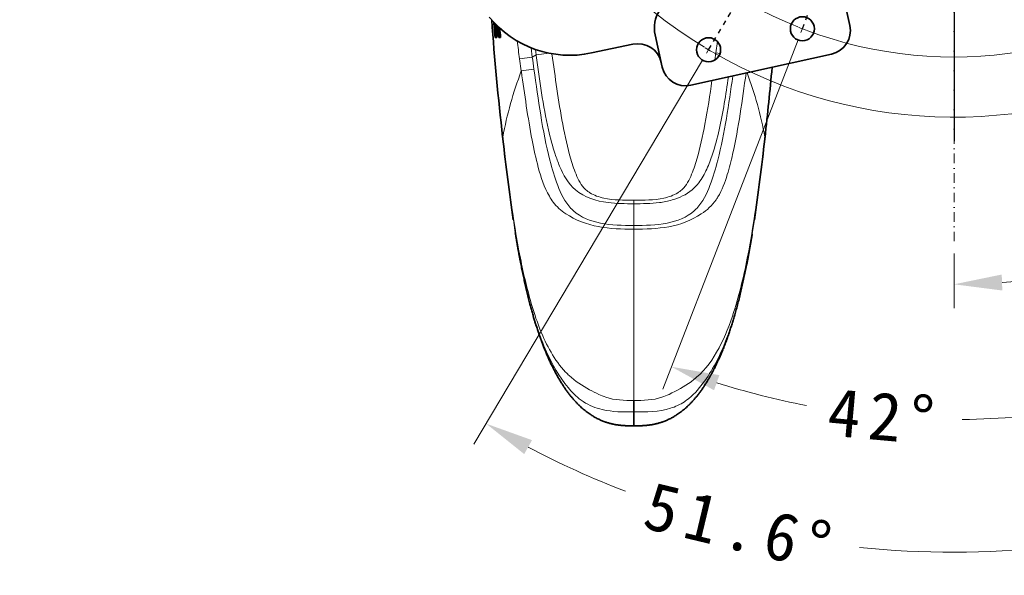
# Model space of a CAD drawing. Header units: millimetres. Extents: x 87 to 4373, y 75 to 3526.
# Tile 13 of 19: x 2994 to 3609, y 1623 to 1970. Entities that reach past the tile are written whole.
import ezdxf

# ---------------------------------------------------------------- set-up
doc = ezdxf.new("R2010")
doc.units = ezdxf.units.MM
doc.header["$MEASUREMENT"] = 0
doc.linetypes.add('DASHED', pattern=[6, 3, -3])
doc.linetypes.add('DASHEDDOT2X', pattern=[12.2, 6, -3, 0.2, -3])
doc.layers.get('0').update_dxf_attribs({"lineweight": 18})
doc.layers.add('图层0000', color=7, linetype='Continuous', lineweight=25)
doc.layers.add('图层1', color=7, linetype='Continuous', lineweight=35)
doc.dimstyles.new('线性样式 (GB)', dxfattribs={"dimtxt": 2, "dimasz": 2, "dimexe": 1, "dimexo": 0.5, "dimgap": 0.5, "dimtad": 1, "dimdsep": 46, "dimcen": -2.127267, "dimclrd": 7, "dimclre": 7, "dimclrt": 7, "dimadec": 0, "dimazin": 0, "dimtfac": 0.7, "dimtmove": 0, "dimatfit": 1, "dimfxl": 1, "dimfrac": 2, "dimtolj": 1, "dimtzin": 0, "dimlwd": 18, "dimlwe": 18, "dimarcsym": 0})

# ---------------------------------------------------------------- blocks, each defined once
blk = doc.blocks.new('DimBlk2576')
at = {"layer": '图层0000', "color": 5, "linetype": 'Continuous', "lineweight": 18}
blk.add_line((228.395, 130.214), (228.224, 129.927), dxfattribs=at)
blk.add_arc((238.529, 147.257), 19.996, 238.7855, 239.7407, dxfattribs=at)
blk = doc.blocks.new('DimBlk2578')
at = {"layer": '图层0000', "color": 5, "linetype": 'Continuous', "lineweight": 18}
blk.add_arc((238.529, 147.257), 19.996, 119.8362, 238.69, dxfattribs=at)
blk = doc.blocks.new('DimBlk2579')
at = {"layer": '图层0000', "color": 5, "linetype": 'Continuous', "lineweight": 18}
blk.add_arc((238.529, 147.257), 19.996, 239.8362, 358.69, dxfattribs=at)
blk = doc.blocks.new('DimBlk2583')
at = {"layer": '图层0000', "color": 5, "linetype": 'Continuous', "lineweight": 18}
blk.add_line((232.273, 131.102), (232.152, 130.791), dxfattribs=at)
blk.add_arc((238.529, 147.257), 17.492, 248.2848, 249.3767, dxfattribs=at)
blk = doc.blocks.new('DimBlk2585')
at = {"layer": '图层0000', "color": 5, "linetype": 'Continuous', "lineweight": 18}
blk.add_arc((238.529, 147.257), 17.492, 129.4859, 248.1756, dxfattribs=at)
blk = doc.blocks.new('DimBlk2586')
at = {"layer": '图层0000', "color": 5, "linetype": 'Continuous', "lineweight": 18}
blk.add_arc((238.529, 147.257), 17.492, 249.4859, 8.1756, dxfattribs=at)
blk = doc.blocks.new('DimBlk2595')
at = {"layer": '图层0000', "color": 7, "linetype": 'Continuous', "lineweight": -3}
for p, q in [((3577.94, 2272.68), (3577.94, 2523.79)), ((3577.94, 2176.95), (3577.94, 2240.77)), ((3514.12, 2208.86), (3263, 2208.86)), ((3546.03, 2208.86), (3609.85, 2208.86)), ((3641.75, 2208.86), (3892.87, 2208.86)), ((3577.94, 2145.04), (3577.94, 1893.93))]:
    blk.add_line(p, q, dxfattribs=at)
at = {"layer": '图层0000', "color": 7, "linetype": 'Continuous', "lineweight": 18}
for p, q in [((3345.28, 2071.99), (3810.6, 2345.73)), ((3319.42, 2056.78), (3198.46, 1985.62)), ((2994.34, 1985.62), (3198.46, 1985.62))]:
    blk.add_line(p, q, dxfattribs=at)
blk.add_arc((3577.94, 2208.86), 299.93, 120.12275, 213.33333, dxfattribs=at)
at = {"layer": '图层0000', "color": 7, "linetype": 'Continuous', "lineweight": -3}
for points in [[(3814.67, 2338.8), (3836.45, 2360.94), (3806.52, 2352.66)], [(3341.2, 2078.92), (3319.42, 2056.78), (3349.35, 2065.06)]]:
    blk.add_solid(points, dxfattribs=at)
at = {"layer": '图层0000', "color": 7, "linetype": 'Continuous', "lineweight": 18, "char_height": 30, "attachment_point": 8, "line_spacing_factor": 1.2}
for s, insert in [('\\T1.125000;\\W1;\\FSimSun|b0|i0;{\\FArial Unicode MS;%%c}', (3024.06, 1990.95)), ('\\T1.531250;\\W1;\\FSimSun|b0|i0;600', (3095.65, 1989.56))]:
    blk.add_mtext(s, dxfattribs=dict(at, insert=insert))
blk = doc.blocks.new('DimBlk2596')
at = {"layer": '图层0000', "color": 7, "linetype": 'Continuous', "lineweight": -3}
for p, q in [((3577.94, 2272.68), (3577.94, 2486.23)), ((3577.94, 2176.95), (3577.94, 2240.77)), ((3514.12, 2208.86), (3300.56, 2208.86)), ((3546.03, 2208.86), (3609.85, 2208.86)), ((3641.75, 2208.86), (3855.31, 2208.86)), ((3577.94, 2145.04), (3577.94, 1931.49))]:
    blk.add_line(p, q, dxfattribs=at)
at = {"layer": '图层0000', "color": 7, "linetype": 'Continuous', "lineweight": 18}
for p, q in [((3358.86, 2131.37), (3797.01, 2286.35)), ((3330.58, 2121.36), (3232.33, 2086.61)), ((3030.44, 2086.61), (3232.33, 2086.61))]:
    blk.add_line(p, q, dxfattribs=at)
blk.add_arc((3577.94, 2208.86), 262.37, 16.20429, 127.848, dxfattribs=at)
at = {"layer": '图层0000', "color": 7, "linetype": 'Continuous', "lineweight": -3}
for points in [[(3799.69, 2278.77), (3825.29, 2296.36), (3794.33, 2293.93)], [(3356.18, 2138.95), (3330.58, 2121.36), (3361.55, 2123.79)]]:
    blk.add_solid(points, dxfattribs=at)
at = {"layer": '图层0000', "color": 7, "linetype": 'Continuous', "lineweight": 18, "char_height": 30, "attachment_point": 8, "line_spacing_factor": 1.2}
for s, insert in [('\\T1.125000;\\W1;\\FSimSun|b0|i0;{\\FArial Unicode MS;%%c}', (3060.16, 2091.93)), ('\\T1.515625;\\W1;\\FSimSun|b0|i0;525', (3130.63, 2090.55))]:
    blk.add_mtext(s, dxfattribs=dict(at, insert=insert))
blk = doc.blocks.new('*D29')
at = {"layer": 'Defpoints', "color": 0}
for p in [(3577.94, 2586.36), (3577.94, 2208.86), (3647.49, 2026.69), (3577.94, 1831.36), (3626.98, 1807.5)]:
    blk.add_point(p, dxfattribs=at)
at = {"layer": '图层0000', "color": 7, "linetype": 'Continuous', "lineweight": 18}
for p, q in [((3650.17, 2019.68), (3727.52, 1817.1)), ((3577.94, 1823.86), (3577.94, 1789.51))]:
    blk.add_line(p, q, dxfattribs=at)
blk.add_arc((3577.94, 2208.86), 404.35, 274.25197, 286.64599, dxfattribs=at)
at = {"layer": '图层0000', "color": 7}
for points in [[(3695.37, 1816.72), (3692.16, 1826.19), (3722.17, 1831.11)], [(3607.73, 1810.62), (3608.1, 1800.63), (3577.94, 1804.51)]]:
    blk.add_solid(points, dxfattribs=at)
at = {"layer": '图层0000', "color": 7, "lineweight": -3, "insert": (3684.08, 1838.16), "char_height": 30, "attachment_point": 5, "rotation": 15.97773}
blk.add_mtext('\\T1.25;\\W1;\\FSimSun;\\A1;21%%d', dxfattribs=at)
blk = doc.blocks.new('*D30')
at = {"layer": 'Defpoints', "color": 0}
for p in [(3577.94, 2208.86), (3577.94, 2208.86), (3647.49, 2026.69), (3483.19, 1964.19), (3636.46, 1723.54)]:
    blk.add_point(p, dxfattribs=at)
at = {"layer": '图层0000', "color": 7, "linetype": 'Continuous', "lineweight": 18}
for p, q in [((3650.17, 2019.68), (3757.66, 1738.17)), ((3480.48, 1957.2), (3395.99, 1739.02))]:
    blk.add_line(p, q, dxfattribs=at)
for start, end in [(252.34754, 259.12722), (270.60054, 287.38117)]:
    blk.add_arc((3577.94, 2208.86), 488.84, start, end, dxfattribs=at)
at = {"layer": '图层0000', "color": 7}
for points in [[(3431.36, 1747.76), (3428.04, 1738.32), (3401.4, 1753.01)], [(3725.6, 1737.62), (3722.33, 1747.07), (3752.31, 1752.18)]]:
    blk.add_solid(points, dxfattribs=at)
at = {"layer": '图层0000', "color": 7, "lineweight": -3, "insert": (3534.17, 1721.98), "char_height": 30, "attachment_point": 5, "rotation": 354.86388}
blk.add_mtext('\\T1.25;\\W1;\\FSimSun;\\A1;42%%d', dxfattribs=at)
blk = doc.blocks.new('*D31')
at = {"layer": 'Defpoints', "color": 0}
for p in [(3577.94, 2208.86), (3577.94, 2208.86), (3647.49, 2026.69), (3424.64, 1951.06), (3614.7, 1638.3)]:
    blk.add_point(p, dxfattribs=at)
at = {"layer": '图层0000', "color": 7, "linetype": 'Continuous', "lineweight": 18}
for p, q in [((3650.17, 2019.68), (3787.23, 1660.71)), ((3420.81, 1944.61), (3278.05, 1704.54))]:
    blk.add_line(p, q, dxfattribs=at)
for start, end in [(242.26979, 248.96367), (264.07227, 287.89126)]:
    blk.add_arc((3577.94, 2208.86), 571.75, start, end, dxfattribs=at)
at = {"layer": '图层0000', "color": 7}
for points in [[(3314.34, 1707.14), (3309.46, 1698.42), (3285.72, 1717.43)], [(3755.24, 1660.05), (3751.92, 1669.48), (3781.88, 1674.72)]]:
    blk.add_solid(points, dxfattribs=at)
at = {"layer": '图层0000', "color": 7, "lineweight": -3, "insert": (3444.64, 1652.87), "char_height": 30, "attachment_point": 5, "rotation": 346.51797}
blk.add_mtext('\\T1.25;\\W1;\\FSimSun;\\A1;51.6%%d', dxfattribs=at)

msp = doc.modelspace()

# ---------------------------------------------------------------- linework, layer by layer
at = {"layer": '图层0000', "color": 5, "linetype": 'DASHEDDOT2X', "lineweight": 18}
msp.add_line((3577.936, 1831.36), (3577.936, 2586.36), dxfattribs=at)
at = {"layer": '图层0000', "color": 251, "linetype": 'DASHED', "lineweight": 25}
for p in [(3424.641, 1951.06), (3483.187, 1964.192)]:
    msp.add_line(p, (3577.936, 2208.86), dxfattribs=at)
at = {"layer": '图层0000', "color": 251, "linetype": 'Continuous', "lineweight": 18}
for p, q in [((3430.11, 1956.192), (3429.141, 1949.158)), ((3314.512, 1946.471), (3313.722, 1952.305)), ((3316.49, 1951.265), (3316.964, 1947.808)), ((3314.512, 1946.471), (3306.584, 1945.388)), ((3306.584, 1945.388), (3307.652, 1937.816)), ((3316.965, 1947.808), (3314.512, 1946.471)), ((3316.965, 1947.808), (3325.011, 1948.92)), ((3429.141, 1949.158), (3428.518, 1944.64)), ((3431.79, 1948.792), (3429.141, 1949.158)), ((3307.652, 1937.816), (3315.547, 1938.938)), ((3296.192, 1895.957), (3296.131, 1896.481)), ((3459.681, 1895.957), (3459.742, 1896.481)), ((3377.936, 1857.063), (3377.936, 1854.878)), ((3377.937, 1841.269), (3377.936, 1854.878)), ((3377.936, 1839.024), (3377.936, 1841.269)), ((3377.936, 1839.024), (3377.936, 1731.893))]:
    msp.add_line(p, q, dxfattribs=at)
for centre, radius, start, end in [((4981.113, 2092.568), 1696.353, 184.15665, 186.637834), ((5706.633, 2283.612), 2423.763, 187.754576, 188.021507), ((5502.2, 2243.199), 2207.72, 187.724182, 187.921537), ((3526.034, 1854.674), 233.674, 159.157438, 169.693655), ((1761.872, 2093.911), 1709.309, 353.367384, 354.836004), ((3233.869, 1855.651), 229.533, 10.246543, 20.653472), ((3296.095, 1896.709), 0.231, 244.506062, 278.88085), ((3296.156, 1896.189), 0.235, 244.855574, 278.909136), ((3459.717, 1896.189), 0.235, 261.094687, 295.139824), ((3459.777, 1896.709), 0.231, 261.118563, 295.467616)]:
    msp.add_arc(centre, radius, start, end, dxfattribs=at)
for points, knots in [([(3377.936, 1854.878), (3372.568, 1854.878), (3359.836, 1854.858), (3347.127, 1858.715), (3336.822, 1867.492), (3332.54, 1875.253), (3327.825, 1888.292), (3321.84, 1911.082), (3319.123, 1931.958), (3316.987, 1947.644), (3316.976, 1947.725), (3316.965, 1947.808)], [0, 0, 0, 0, 0.01605774, 0.03813713, 0.03813713, 0.05620208, 0.06423095, 0.08028869, 0.12821099, 0.12821099, 0.12846188, 0.12846188, 0.12846188, 0.12846188]), ([(3326.811, 1948.581), (3328.842, 1933.879), (3331.768, 1911.702), (3337.272, 1886.219), (3342.038, 1871.827), (3346.172, 1864.597), (3352.532, 1860.268), (3362.274, 1857), (3371.667, 1857.063), (3377.936, 1857.063)], [0.00058286, 0.00058286, 0.00058286, 0.00058286, 0.04510502, 0.06765753, 0.07893379, 0.09021005, 0.09208942, 0.1014863, 0.12028006, 0.12028006, 0.12028006, 0.12028006]), ([(3307.652, 1937.816), (3307.665, 1937.724), (3307.677, 1937.635), (3309.706, 1923.191), (3312.454, 1903.047), (3318.131, 1876.744), (3322.31, 1863.781), (3328.712, 1853.95), (3332.405, 1850.646), (3341.478, 1844.62), (3348.536, 1841.947), (3363.138, 1839.129), (3370.534, 1839.024), (3377.936, 1839.024)], [0, 0, 0, 0, 0.0002769, 0.0002769, 0.04430341, 0.06202477, 0.0819613, 0.08639164, 0.0974675, 0.0974675, 0.1196192, 0.1196192, 0.1417709, 0.1417709, 0.1417709, 0.1417709]), ([(3315.547, 1938.938), (3318.204, 1919.844), (3321.509, 1895.194), (3329.914, 1866.21), (3335.072, 1855.4), (3344.188, 1846.555), (3357.724, 1841.393), (3370.961, 1841.269), (3377.936, 1841.269)], [0, 0, 0, 0, 0.05783296, 0.07435667, 0.09088037, 0.09294583, 0.111535, 0.13218963, 0.13218963, 0.13218963, 0.13218963]), ([(3448.032, 1936.474), (3445.648, 1919.501), (3442.842, 1898.089), (3436.357, 1872.321), (3432.769, 1862.722), (3427.344, 1854.163), (3418.366, 1846.071), (3400.025, 1839.251), (3385.282, 1839.024), (3377.936, 1839.024)], [0.00135507, 0.00135507, 0.00135507, 0.00135507, 0.05277332, 0.06596665, 0.08135887, 0.08355776, 0.09675109, 0.11873997, 0.14072886, 0.14072886, 0.14072886, 0.14072886]), ([(3377.936, 1854.878), (3383.287, 1854.878), (3391.305, 1854.868), (3403.867, 1857.385), (3412.605, 1861.292), (3419.581, 1868.738), (3423.736, 1876.454), (3427.871, 1887.624), (3432.878, 1906.679), (3435.441, 1922.942), (3437.018, 1934.036)], [0, 0, 0, 0, 0.01584034, 0.02376051, 0.0376208, 0.04356093, 0.05346114, 0.06336135, 0.07920169, 0.11282218, 0.11282218, 0.11282218, 0.11282218]), ([(3426.719, 1931.757), (3425.419, 1922.672), (3422.902, 1906.177), (3418.601, 1886.219), (3413.834, 1871.827), (3409.7, 1864.597), (3403.34, 1860.268), (3393.598, 1857), (3384.205, 1857.063), (3377.936, 1857.063)], [0.01751548, 0.01751548, 0.01751548, 0.01751548, 0.04496826, 0.06745239, 0.07869446, 0.08993652, 0.0918102, 0.10117859, 0.11991536, 0.11991536, 0.11991536, 0.11991536]), ([(3439.722, 1934.635), (3437.227, 1916.981), (3433.961, 1893.808), (3425.959, 1866.21), (3420.801, 1855.4), (3411.685, 1846.555), (3398.149, 1841.393), (3384.912, 1841.269), (3377.937, 1841.269)], [0.0043888, 0.0043888, 0.0043888, 0.0043888, 0.05841507, 0.07510509, 0.09179511, 0.09388137, 0.11265764, 0.13351975, 0.13351975, 0.13351975, 0.13351975]), ([(3377.936, 1731.893), (3372.049, 1731.988), (3364.325, 1732.103), (3355.513, 1735.898), (3347.371, 1740.091), (3340.455, 1744.545), (3332.333, 1752.542), (3322.867, 1766.089), (3313.817, 1790.416), (3303.486, 1834.904), (3299.137, 1870.692), (3296.192, 1895.957)], [0, 0, 0, 0, 0.01748079, 0.02224827, 0.02860492, 0.04449654, 0.04767487, 0.06356649, 0.09534974, 0.12713298, 0.20341277, 0.20341277, 0.20341277, 0.20341277]), ([(3377.936, 1731.893), (3383.84, 1731.988), (3391.581, 1732.096), (3403.373, 1737.216), (3409.861, 1740.81), (3420.822, 1748.974), (3425.783, 1755.336), (3433.759, 1769.193), (3441.538, 1788.315), (3452.139, 1832.852), (3456.736, 1870.701), (3459.681, 1895.957)], [0, 0, 0, 0, 0.01770076, 0.02252825, 0.03861985, 0.04022901, 0.06436642, 0.06436642, 0.09011298, 0.12873283, 0.20597253, 0.20597253, 0.20597253, 0.20597253]), ([(3302.671, 1844.692), (3305.29, 1827.245), (3310.238, 1799.36), (3321.596, 1764.041), (3333.19, 1743.335), (3342.269, 1734.042), (3349.482, 1728.954), (3360.096, 1724.798), (3371.296, 1724.728), (3377.936, 1724.738)], [0.05244157, 0.05244157, 0.05244157, 0.05244157, 0.10626318, 0.13947042, 0.16603621, 0.17765875, 0.17931911, 0.19260201, 0.21252635, 0.21252635, 0.21252635, 0.21252635]), ([(3453.201, 1844.692), (3451.23, 1831.558), (3446.741, 1805.616), (3437.259, 1771.142), (3427.054, 1750.58), (3418.121, 1738.711), (3414.471, 1734.647), (3407.267, 1729.577), (3397.129, 1724.889), (3385.58, 1724.727), (3377.936, 1724.738)], [0.05174938, 0.05174938, 0.05174938, 0.05174938, 0.09174199, 0.13105999, 0.16054849, 0.16054849, 0.17529274, 0.17693099, 0.18676049, 0.20969598, 0.20969598, 0.20969598, 0.20969598])]:
    msp.add_open_spline(points, degree=3, knots=knots, dxfattribs=at)
at = {"layer": '图层1', "color": 7, "linetype": 'Continuous', "lineweight": 35}
for p, q in [((3512.835, 1966.178), (3508.434, 1986.066)), ((3291.12, 1965.804), (3291.09, 1967.581)), ((3291.551, 1965.804), (3291.12, 1965.804)), ((3292.365, 1966.291), (3292.439, 1965.804)), ((3292.283, 1958.809), (3291.283, 1958.809)), ((3292.025, 1960.421), (3291.584, 1960.421)), ((3292.025, 1960.421), (3292.419, 1960.421)), ((3292.934, 1960.421), (3292.419, 1960.421)), ((3294.709, 1958.809), (3293.709, 1958.809)), ((3391.215, 1960.381), (3395.67, 1940.249)), ((3377.277, 1954.523), (3351.474, 1949.038)), ((3501.431, 1948.291), (3413.557, 1928.844)), ((3295.996, 1896.501), (3296.056, 1895.976)), ((3296.056, 1895.976), (3296.137, 1895.268)), ((3459.817, 1895.976), (3459.737, 1895.275)), ((3459.877, 1896.501), (3459.817, 1895.976)), ((3377.936, 1724.738), (3377.936, 1731.893)), ((3377.936, 1716.091), (3377.936, 1724.738))]:
    msp.add_line(p, q, dxfattribs=at)
for centre in [(3483.187, 1964.192), (3424.641, 1951.06)]:
    msp.add_circle(centre, 7.5, dxfattribs=at)
for centre, radius, start, end in [((3410.742, 1964.703), 20, 102, 192.47843), ((3337.959, 2012.618), 65, 219.274761, 282), ((5081.763, 2100.049), 1797.33, 184.159863, 186.502706), ((4518.351, 2066.71), 1231.803, 184.586416, 185.025296), ((4477.963, 2065.455), 1191.02, 184.799467, 185.059388), ((4451.959, 2065.321), 1164.668, 184.831283, 185.167573), ((4426.97, 2064.944), 1139.356, 184.941365, 185.263655), ((4397.507, 2064.585), 1109.473, 185.10803, 185.387194), ((4367.008, 2064.389), 1078.479, 185.254803, 185.618064), ((4364.939, 2064.093), 1075.396, 185.308746, 185.618384), ((3498.19, 1962.936), 15, 282.47843, 12.47843), ((3361.859, 1946.452), 71.649, 168.757412, 170.068697), ((3362.859, 1946.452), 71.649, 168.757412, 170.068697), ((3340.495, 1982.295), 52.35, 204.698614, 206.656127), ((3380.403, 1939.862), 14.99, 12.432945, 102.036831), ((3410.316, 1943.49), 15, 192.47843, 282.47843), ((1644.867, 2103.048), 1826.724, 353.50768, 354.881488), ((4828.704, 2067.555), 1542.22, 186.414131, 188.30586), ((1928.787, 2067.356), 1540.59, 351.689839, 353.586783)]:
    msp.add_arc(centre, radius, start, end, dxfattribs=at)
for points, knots in [([(3303.903, 1836.756), (3306.407, 1820.932), (3312.542, 1793.109), (3319.196, 1771.201), (3326.865, 1752.76), (3331.623, 1744.699)], [0.12865166, 0.12865166, 0.12865166, 0.41532112, 0.63813876, 0.82582133, 1, 1, 1]), ([(3424.249, 1744.699), (3426.937, 1749.227), (3434.355, 1764.668), (3441.756, 1787.274), (3448.888, 1817.259), (3451.847, 1835.999)], [0, 0, 0, 0.09777071, 0.31212376, 0.52305696, 0.86109949, 0.86109949, 0.86109949])]:
    msp.add_open_spline(points, degree=2, knots=knots, dxfattribs=at)
for points in [[(3331.623, 1744.699), (3338.488, 1733.17), (3346.221, 1724.239), (3354.646, 1718.509), (3363.345, 1716.091), (3371.53, 1716.091), (3377.936, 1716.091)], [(3377.936, 1716.091), (3384.342, 1716.091), (3392.528, 1716.091), (3401.226, 1718.509), (3409.652, 1724.239), (3417.385, 1733.17), (3424.249, 1744.699)]]:
    msp.add_open_spline(points, degree=6, dxfattribs=at)

# ---------------------------------------------------------------- block references
at = {"xscale": 15, "yscale": 15, "zscale": 15}
for name in ['DimBlk2578', 'DimBlk2585', 'DimBlk2586', 'DimBlk2579', 'DimBlk2583', 'DimBlk2576']:
    msp.add_blockref(name, (0, 0), dxfattribs=at)

# ---------------------------------------------------------------- dimensions: what is measured, and where the dimension line sits
at = {"layer": '图层0000', "color": 7, "linetype": 'Continuous', "lineweight": -3}
for base, line1, line2, override, picture, middle in [((3626.975, 1807.498), ((3577.936, 2586.36), (3577.936, 1831.36)), ((3647.494, 2026.688), (3577.936, 2208.86)), {"dimscale": 1, "dimtxt": 30, "dimasz": 30, "dimexe": 15, "dimexo": 7.5, "dimgap": 3, "dimtad": 4, "dimtih": 0, "dimtoh": 0, "dimdec": 2, "dimlfac": 0.066667, "dimrnd": 0, "dimzin": 8, "dimdsep": 46, "dimlunit": 2, "dimpost": '<>', "dimtxsty": 'Standard', "dimsah": 0, "dimtsz": 0, "dimcen": -31.909007, "dimdle": 0, "dimse1": 0, "dimse2": 0, "dimsd1": 0, "dimsd2": 0, "dimclrd": 7, "dimclre": 7, "dimclrt": 7, "dimaunit": 0, "dimadec": 0, "dimazin": 2, "dimtol": 0, "dimlim": 0, "dimtp": 0, "dimtm": 0, "dimtfac": 0.7, "dimtdec": 2, "dimtix": 0, "dimtofl": 1, "dimtmove": 0, "dimatfit": 1, "dimtfillclr": 0, "dimfrac": 2, "dimtzin": 0, "dimlwd": 18, "dimlwe": 18}, '*D29', (3689.238, 1820.134)), ((3614.696, 1638.297), ((3647.494, 2026.688), (3577.936, 2208.86)), ((3424.641, 1951.06), (3577.936, 2208.86)), {"dimscale": 1, "dimtxt": 30, "dimasz": 30, "dimexe": 15, "dimexo": 7.5, "dimgap": 15, "dimtad": 0, "dimtih": 0, "dimtoh": 0, "dimdec": 2, "dimlfac": 0.066667, "dimrnd": 0, "dimzin": 8, "dimdsep": 46, "dimlunit": 2, "dimpost": '<>', "dimtxsty": 'Standard', "dimsah": 0, "dimtsz": 0, "dimcen": -31.909007, "dimdle": 0, "dimse1": 0, "dimse2": 0, "dimsd1": 0, "dimsd2": 0, "dimclrd": 7, "dimclre": 7, "dimclrt": 7, "dimaunit": 0, "dimadec": 1, "dimazin": 2, "dimtol": 0, "dimlim": 0, "dimtp": 0, "dimtm": 0, "dimtfac": 0.7, "dimtdec": 2, "dimtix": 0, "dimtofl": 1, "dimtmove": 0, "dimatfit": 3, "dimtfillclr": 0, "dimfrac": 2, "dimtzin": 0, "dimlwd": 18, "dimlwe": 18}, '*D31', (3444.639, 1652.869)), ((3636.457, 1723.537), ((3483.187, 1964.192), (3577.936, 2208.86)), ((3647.494, 2026.688), (3577.936, 2208.86)), {"dimscale": 1, "dimtxt": 30, "dimasz": 30, "dimexe": 15, "dimexo": 7.5, "dimgap": 15, "dimtad": 0, "dimtih": 0, "dimtoh": 0, "dimdec": 2, "dimlfac": 0.066667, "dimrnd": 0, "dimzin": 8, "dimdsep": 46, "dimlunit": 2, "dimpost": '<>', "dimtxsty": 'Standard', "dimsah": 0, "dimtsz": 0, "dimcen": -31.909007, "dimdle": 0, "dimse1": 0, "dimse2": 0, "dimsd1": 0, "dimsd2": 0, "dimclrd": 7, "dimclre": 7, "dimclrt": 7, "dimaunit": 0, "dimadec": 0, "dimazin": 2, "dimtol": 0, "dimlim": 0, "dimtp": 0, "dimtm": 0, "dimtfac": 0.7, "dimtdec": 2, "dimtix": 0, "dimtofl": 1, "dimtmove": 0, "dimatfit": 3, "dimtfillclr": 0, "dimfrac": 2, "dimtzin": 0, "dimlwd": 18, "dimlwe": 18}, '*D30', (3534.174, 1721.984))]:
    dim = msp.add_angular_dim_2l(base=base, line1=line1, line2=line2, text='\\T1.25;\\W1;\\FSimSun;<>', dimstyle='线性样式 (GB)', override=override, dxfattribs=at)
    dim.commit()
    dim.dimension.update_dxf_attribs({"geometry": picture, "text_midpoint": middle, "dimtype": 162})
for p1, p2, picture, middle in [((3836.454, 2360.941), (3319.419, 2056.778), 'DimBlk2595', (3073.426, 1971.785)), ((3330.582, 2121.363), (3825.291, 2296.357), 'DimBlk2596', (3108.41, 2072.77))]:
    dim = msp.add_diameter_dim_2p(p1=p1, p2=p2, text='\\T1.25;\\W1;\\FSimSun;<>', dimstyle='线性样式 (GB)', override={"dimscale": 1, "dimtxt": 30, "dimasz": 30, "dimexe": 15, "dimexo": 7.5, "dimgap": 3, "dimtad": 1, "dimtih": 1, "dimtoh": 1, "dimdec": 0, "dimlfac": 1, "dimrnd": 0, "dimzin": 8, "dimdsep": 46, "dimlunit": 2, "dimpost": '%%c<>', "dimtxsty": 'Standard', "dimsah": 0, "dimtsz": 0, "dimcen": -31.909003, "dimdle": 0, "dimse1": 0, "dimse2": 0, "dimsd1": 0, "dimsd2": 0, "dimclrd": 7, "dimclre": 7, "dimclrt": 7, "dimaunit": 0, "dimadec": 0, "dimazin": 2, "dimtol": 0, "dimlim": 0, "dimtp": 0, "dimtm": 0, "dimtfac": 0.7, "dimtdec": 2, "dimtix": 0, "dimtofl": 1, "dimtmove": 0, "dimatfit": 1, "dimtfillclr": 0, "dimfrac": 2, "dimtzin": 0, "dimlwd": 18, "dimlwe": 18}, dxfattribs=at)
    dim.commit()
    dim.dimension.update_dxf_attribs({"geometry": picture, "text_midpoint": middle, "dimtype": 163})

doc.saveas('drawing.dxf')
